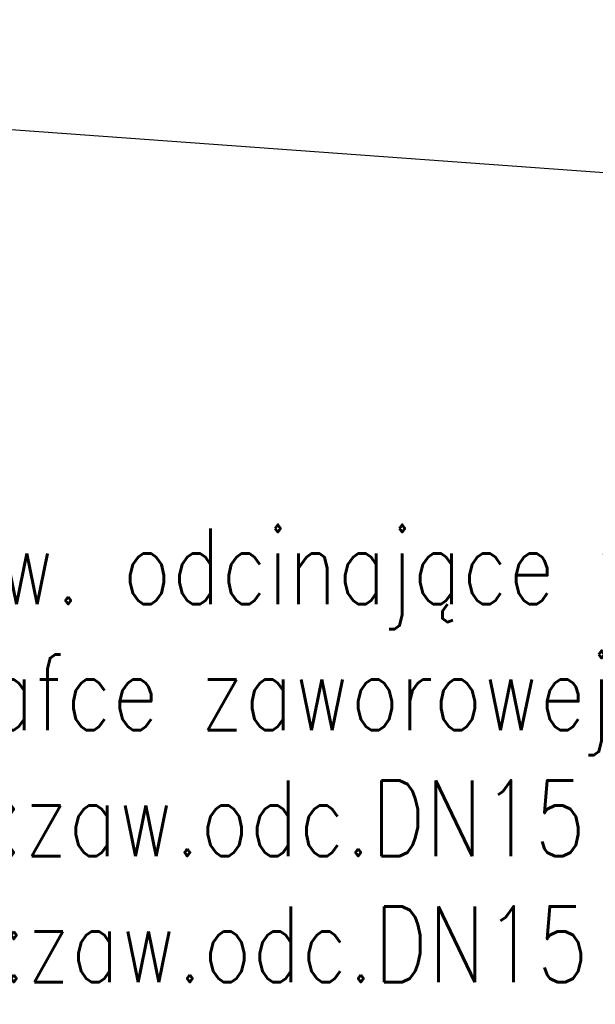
# Model space of a CAD drawing. Header units: millimetres. Extents: x 294088 to 335272, y 35511 to 100072.
# Tile 4 of 7: x 305431 to 306955, y 47520 to 50125. Entities that reach past the tile are written whole.
import ezdxf
from ezdxf import colors
from ezdxf.entities.mleader import LeaderData, LeaderLine
from ezdxf.math import Vec2, Vec3

# ---------------------------------------------------------------- set-up
doc = ezdxf.new("R2010")
doc.units = ezdxf.units.MM
doc.layers.add('__B_OPIS', color=10, linetype='Continuous', lineweight=25)
doc.layers.add('_B_OPIS', color=221, linetype='Continuous', lineweight=25)
doc.styles.add('STYL1', font='SIMPLEX.SHX', dxfattribs={"width": 0.8})

# ---------------------------------------------------------------- blocks, each defined once
blk = doc.blocks.new('_None')

msp = doc.modelspace()

# ---------------------------------------------------------------- leaders
at = {"layer": '__B_OPIS'}
ml = msp.add_multileader_mtext('Standard', dxfattribs=at)
ml.set_content('{\\f@Arial Unicode MS|b0|i0|c238|p0;\\W1;BOJLER ELEKTRYCZNY 300l\\PPołączony w układ z pompą ciepła \\Pwyposażony w zawór \\Pbezpieczeństwa i układ \\Ppompowy do c.w.u}', color=256, style='STYL1')
ml.set_leader_properties(color=256)
ml.set_arrow_properties(name='NONE')
ml.build(insert=Vec2(0, 0))
ml.multileader.update_dxf_attribs({"has_text_frame": 1, "text_left_attachment_type": 6, "text_right_attachment_type": 6, "text_top_attachment_type": 0, "text_bottom_attachment_type": 0, "dogleg_length": 0.1, "arrow_head_size": 100})
ctx = ml.context
ctx.base_point, ctx.char_height, ctx.arrow_head_size, ctx.landing_gap_size, ctx.plane_origin = Vec3(304978.021193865, 53564.88196111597, -7472.111019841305), 200, 100, 100, Vec3(347294.2622540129, 113574.08957907, -7472.111019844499)
ctx.left_attachment, ctx.right_attachment, ctx.text_align_type, ctx.attachment_type = 6, 6, 2, 2
notes = []
notes.append((ctx, [(1, (1, 1, 0), (309416.3203753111, 53564.88196111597, -7472.111019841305), (-1, 0), 0.1, [(1, [(316914.5579342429, 49698.79063320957, -7472.111019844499), (316914.5579342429, 49698.79063320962, -7472.111019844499)], 256, [])])]))
ctx.mtext.insert, ctx.mtext.alignment, ctx.mtext.line_spacing_factor, ctx.mtext.flow_direction = Vec3(309316.2203753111, 53823.54498976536, -7472.111019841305), 3, 0.9, 5
ml = msp.add_multileader_mtext('Standard', dxfattribs=at)
ml.set_content('{\\f@Arial Unicode MS|b0|i0|c238|p0;\\W1;ZEWNĘTRZNE JEDNOSTKI \\PPOMPY CIEPŁA}', color=256, style='STYL1')
ml.set_leader_properties(color=256)
ml.set_arrow_properties(name='NONE')
ml.build(insert=Vec2(0, 0))
ml.multileader.update_dxf_attribs({"has_text_frame": 1, "text_left_attachment_type": 6, "text_right_attachment_type": 6, "text_top_attachment_type": 0, "text_bottom_attachment_type": 0, "dogleg_length": 0.1, "arrow_head_size": 100})
ctx = ml.context
ctx.base_point, ctx.char_height, ctx.arrow_head_size, ctx.landing_gap_size, ctx.plane_origin = Vec3(300757.3308804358, 49898.966317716, -7472.111019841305), 200, 100, 100, Vec3(338250.2831200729, 113530.0322993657, -7472.111019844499)
ctx.left_attachment, ctx.right_attachment, ctx.text_align_type, ctx.attachment_type = 6, 6, 2, 2
notes.append((ctx, [(1, (1, 1, 0), (304512.6832678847, 49898.966317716, -7472.111019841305), (-1, 0), 0.1, [(1, [(307870.5788003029, 49654.73335350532, -7472.111019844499), (307870.5788003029, 49654.73335350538, -7472.111019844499)], 256, [])])]))
ctx.mtext.insert, ctx.mtext.alignment, ctx.mtext.line_spacing_factor, ctx.mtext.flow_direction = Vec3(304412.5832678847, 50138.966317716, -7472.111019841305), 3, 0.9, 5
at = {"layer": '_B_OPIS'}
ml = msp.add_multileader_mtext('Standard', dxfattribs=at)
ml.set_content('{\\Fsimplex.shx|c1;Zaw. odcinające w szafce zaworowej \\Pzw:zaw.odc.DN15\\Pcw:}zaw.odc.DN15', color=256, style='STYL1')
ml.set_leader_properties(color=256)
ml.build(insert=Vec2(0, 0))
ml.multileader.update_dxf_attribs({"has_text_frame": 1, "text_left_attachment_type": 2, "text_right_attachment_type": 2, "text_top_attachment_type": 0, "text_bottom_attachment_type": 0, "dogleg_length": 0.1, "arrow_head_size": 5})
ctx = ml.context
ctx.base_point, ctx.char_height, ctx.arrow_head_size, ctx.landing_gap_size, ctx.plane_origin, ctx.plane_x_axis, ctx.plane_y_axis = Vec3(305086.3859940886, 48179.10712736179), 200, 5, 20, Vec3(315889.811758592, 49443.97462163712), Vec3(1, 9.797174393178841e-16), Vec3(-9.797174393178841e-16, 1)
ctx.left_attachment, ctx.right_attachment = 2, 2
notes.append((ctx, [(0, (1, 1, 0), (307652.2626728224, 48179.10712736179), (-1, -9.797174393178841e-16), 301.1147739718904, [(0, [(309696.4450375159, 49036.83077049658)], 256, [])])]))
ctx.mtext.insert, ctx.mtext.text_direction, ctx.mtext.rotation, ctx.mtext.width, ctx.mtext.flow_direction = Vec3(305106.3859940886, 48779.10712736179), Vec3(1, 9.797174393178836e-16), 9.797174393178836e-16, 2933.565495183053, 5
for ctx, leaders in notes:
    for number, flags, end, landing, length, lines in leaders:
        leader = LeaderData()
        leader.index, (leader.has_last_leader_line, leader.has_dogleg_vector, leader.attachment_direction) = number, flags
        leader.last_leader_point, leader.dogleg_vector, leader.dogleg_length = Vec3(end), Vec3(landing), length
        for number, points, colour, breaks in lines:
            line = LeaderLine()
            line.index, line.vertices, line.color, line.breaks = number, Vec3.list(points), colors.encode_raw_color(colour), breaks
            leader.lines.append(line)
        ctx.leaders.append(leader)

doc.saveas('drawing.dxf')
